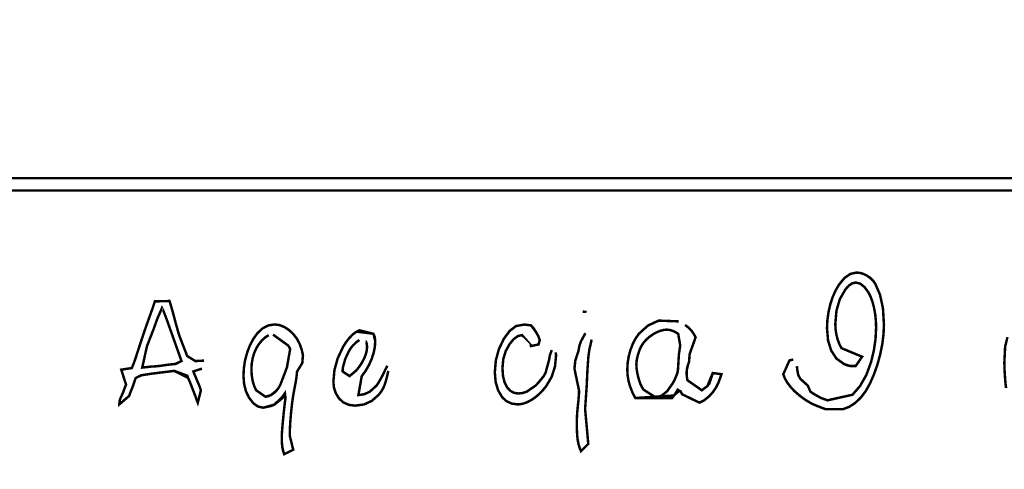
# Model space of a CAD drawing. Extents: x 8014 to 6635291, y -5609 to 5765892.
# Tile 124 of 158: x 6601915.22 to 6601917.55, y 5732626.08 to 5732627.15. Entities that reach past the tile are written whole.
import ezdxf

# ---------------------------------------------------------------- set-up
doc = ezdxf.new("R2010")
doc.units = 0
doc.layers.add('a_zieleń', color=80, linetype='CONTINUOUS')
doc.layers.add('OPIS', color=7, linetype='CONTINUOUS', lineweight=0)

msp = doc.modelspace()

# ---------------------------------------------------------------- hatches: boundary and pattern name
at = {"layer": 'a_zieleń', "transparency": 33554687}
h = msp.add_hatch(dxfattribs=at)
h.set_pattern_fill('ANSI31', color=256, scale=2, angle=0.5415578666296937)
h.set_pattern_definition([(45.5415578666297, (6600987.53512271, 5732094.771343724), (-0.1784396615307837, 0.1750979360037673), [])])
edge = h.paths.add_edge_path()
edge.add_line((6601184.522925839, 5731785.715408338), (6601184.766921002, 5731785.473322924))
edge.add_line((6601184.766921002, 5731785.473322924), (6601208.79, 5731802.27))
edge.add_line((6601208.79, 5731802.27), (6601211.05, 5731814.48))
edge.add_line((6601211.05, 5731814.48), (6601142.150843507, 5731813.822858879))
edge.add_arc((6601143.69840858, 5731819.101553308), 5.500870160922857, 253.6603434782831, 270.5475106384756)
edge.add_line((6601143.750973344, 5731813.6009343), (6601191.033618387, 5731814.053326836))
edge.add_arc((6601191.121506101, 5731812.113382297), 1.941934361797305, 359.83740764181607, 92.59396805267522, ccw=False)
edge.add_line((6601193.063432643, 5731812.107871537), (6601193.07399525, 5731811.003901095))
edge.add_line((6601193.07399525, 5731811.003901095), (6601197.383252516, 5731811.044963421))
edge.add_line((6601197.383252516, 5731811.044963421), (6601197.425292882, 5731806.620725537))
edge.add_line((6601197.425292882, 5731806.620725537), (6601199.73158594, 5731806.642472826))
edge.add_line((6601199.73158594, 5731806.642472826), (6601199.802988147, 5731799.171269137))
edge.add_line((6601199.802988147, 5731799.171269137), (6601197.516155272, 5731797.164784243))
edge.add_line((6601197.516155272, 5731797.164784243), (6601194.215775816, 5731797.133052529))
edge.add_line((6601194.215775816, 5731797.133052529), (6601194.250820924, 5731793.47024802))
edge.add_arc((6601191.537576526, 5731793.658273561), 2.719751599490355, 281.08944697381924, 356.0357887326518, ccw=False)
edge.add_line((6601192.060696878, 5731790.989304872), (6601185.152182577, 5731786.155675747))
edge.add_arc((71774552.68679601, -87417922.68084788), 113685689.9179969, 124.9790439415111, 124.9790443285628)
h.paths.add_polyline_path([(6601204.905956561, 5731809.178180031), (6601202.576515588, 5731808.578882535), (6601203.741236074, 5731808.878531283)], flags=16)

# ---------------------------------------------------------------- linework, layer by layer
at = {"layer": 'OPIS', "linetype": 'Continuous', "const_width": 0.005853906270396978}
for points in [[(6601913.371784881, 5732626.77361908), (6601921.069663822, 5732626.77361908), (6601921.069663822, 5732616.900877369), (6601913.371784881, 5732616.900877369)], [(6601913.401054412, 5732626.744349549), (6601921.04039429, 5732626.744349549), (6601921.04039429, 5732616.9301469), (6601913.401054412, 5732616.9301469)], [(6601917.05298457, 5732626.344324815), (6601917.055788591, 5732626.343237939), (6601917.057966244, 5732626.341286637), (6601917.059546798, 5732626.338457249), (6601917.060696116, 5732626.334388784), (6601917.06155664, 5732626.328718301), (6601917.06214203, 5732626.321439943), (6601917.064739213, 5732626.307466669), (6601917.069892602, 5732626.298357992), (6601917.077569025, 5732626.294082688), (6601917.079654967, 5732626.293009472), (6601917.08177408, 5732626.291352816), (6601917.083906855, 5732626.289073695), (6601917.08574303, 5732626.28671262), (6601917.086833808, 5732626.284677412), (6601917.087194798, 5732626.282936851), (6601917.086964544, 5732626.275730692), (6601917.088595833, 5732626.272698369), (6601917.093501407, 5732626.268393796), (6601917.101698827, 5732626.262785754), (6601917.118446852, 5732626.253439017), (6601917.134041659, 5732626.247830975), (6601917.148498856, 5732626.245961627), (6601917.154930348, 5732626.246074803), (6601917.16031399, 5732626.246410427), (6601917.164608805, 5732626.246968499), (6601917.168370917, 5732626.247786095), (6601917.172322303, 5732626.249019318), (6601917.176447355, 5732626.25064085), (6601917.182886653, 5732626.253708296), (6601917.188481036, 5732626.257177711), (6601917.193240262, 5732626.261049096), (6601917.211324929, 5732626.282000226), (6601917.226020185, 5732626.30787254), (6601917.237290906, 5732626.338656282), (6601917.243857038, 5732626.366089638), (6601917.247808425, 5732626.393134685), (6601917.249129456, 5732626.419805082), (6601917.248592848, 5732626.435885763), (6601917.246969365, 5732626.451568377), (6601917.244243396, 5732626.466850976), (6601917.240602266, 5732626.480876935), (6601917.236268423, 5732626.492904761), (6601917.231261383, 5732626.502879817), (6601917.221539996, 5732626.516053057), (6601917.211463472, 5732626.523946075), (6601917.201031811, 5732626.526572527), (6601917.192853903, 5732626.524771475), (6601917.184664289, 5732626.519366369), (6601917.176447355, 5732626.510355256), (6601917.163157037, 5732626.487244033), (6601917.155195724, 5732626.459937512), (6601917.152547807, 5732626.428416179), (6601917.153183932, 5732626.415600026), (6601917.155090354, 5732626.403168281), (6601917.158270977, 5732626.391111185), (6601917.162392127, 5732626.38020926), (6601917.167258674, 5732626.371268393), (6601917.172860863, 5732626.364284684), (6601917.176037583, 5732626.36170116), (6601917.17993043, 5732626.359396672), (6601917.184537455, 5732626.35734), (6601917.189320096, 5732626.355784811), (6601917.193923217, 5732626.354854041), (6601917.198356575, 5732626.354543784), (6601917.199989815, 5732626.35507844), (6601917.20183965, 5732626.35669607), (6601917.203927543, 5732626.359414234), (6601917.205359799, 5732626.36092259), (6601917.206924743, 5732626.361839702), (6601917.208659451, 5732626.362148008), (6601917.2103083, 5732626.361818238), (6601917.211719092, 5732626.360834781), (6601917.212862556, 5732626.35921325), (6601917.215151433, 5732626.356071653), (6601917.215988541, 5732626.351002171), (6601917.218277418, 5732626.344724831), (6601917.217996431, 5732626.343948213), (6601917.217137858, 5732626.342416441), (6601917.21568804, 5732626.340123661), (6601917.214134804, 5732626.337748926), (6601917.212835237, 5732626.335967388), (6601917.211793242, 5732626.334792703), (6601917.207059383, 5732626.331294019), (6601917.200951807, 5732626.329208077), (6601917.193472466, 5732626.328515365), (6601917.187056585, 5732626.329073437), (6601917.180336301, 5732626.330759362), (6601917.173313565, 5732626.333586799), (6601917.166517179, 5732626.33730403), (6601917.160483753, 5732626.341659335), (6601917.155213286, 5732626.346668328), (6601917.142799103, 5732626.365514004), (6601917.135339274, 5732626.389372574), (6601917.132851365, 5732626.418275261), (6601917.133686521, 5732626.4370663), (6601917.136182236, 5732626.455664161), (6601917.140324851, 5732626.474057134), (6601917.145977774, 5732626.491492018), (6601917.152869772, 5732626.507223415), (6601917.161022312, 5732626.521233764), (6601917.174207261, 5732626.537318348), (6601917.188141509, 5732626.546979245), (6601917.20286018, 5732626.550202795), (6601917.21110053, 5732626.549357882), (6601917.21947942, 5732626.546821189), (6601917.227981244, 5732626.542590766), (6601917.235837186, 5732626.537076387), (6601917.242284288, 5732626.530687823), (6601917.24729328, 5732626.523438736), (6601917.25862059, 5732626.49705518), (6601917.265416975, 5732626.464854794), (6601917.267682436, 5732626.426810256), (6601917.266714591, 5732626.404368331), (6601917.263813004, 5732626.381077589), (6601917.258977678, 5732626.356939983), (6601917.252411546, 5732626.3329136), (6601917.244339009, 5732626.309942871), (6601917.234771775, 5732626.288006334), (6601917.224640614, 5732626.269765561), (6601917.213016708, 5732626.254399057), (6601917.199886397, 5732626.241897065), (6601917.18579019, 5732626.232622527), (6601917.171169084, 5732626.22694814), (6601917.1560582, 5732626.224873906), (6601917.151983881, 5732626.22443096), (6601917.148930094, 5732626.224163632), (6601917.146892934, 5732626.224073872), (6601917.141885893, 5732626.224231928), (6601917.137552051, 5732626.224700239), (6601917.133910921, 5732626.22548076), (6601917.128999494, 5732626.227059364), (6601917.120809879, 5732626.230058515), (6601917.109326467, 5732626.234484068), (6601917.095874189, 5732626.24040627), (6601917.081770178, 5732626.248814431), (6601917.067035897, 5732626.259712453), (6601917.056153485, 5732626.269186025), (6601917.046742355, 5732626.27915913), (6601917.038864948, 5732626.28960445), (6601917.032880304, 5732626.29988391), (6601917.02929186, 5732626.30934187), (6601917.028095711, 5732626.317968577), (6601917.028296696, 5732626.320636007), (6601917.028889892, 5732626.323957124), (6601917.029853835, 5732626.327916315), (6601917.031073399, 5732626.331740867), (6601917.03227345, 5732626.334673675), (6601917.033442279, 5732626.33672059), (6601917.036343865, 5732626.339614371), (6601917.039854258, 5732626.341501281), (6601917.043973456, 5732626.342396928)], [(6601915.658595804, 5732626.341797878), (6601915.661187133, 5732626.341555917), (6601915.663589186, 5732626.340837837), (6601915.665770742, 5732626.339663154), (6601915.667497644, 5732626.33814309), (6601915.668545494, 5732626.33652546), (6601915.668898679, 5732626.334792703), (6601915.668338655, 5732626.331764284), (6601915.666660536, 5732626.328979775), (6601915.663858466, 5732626.326448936), (6601915.660348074, 5732626.324444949), (6601915.656507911, 5732626.323240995), (6601915.65232627, 5732626.322839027), (6601915.63981257, 5732626.323045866), (6601915.638009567, 5732626.322864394), (6601915.636118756, 5732626.322310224), (6601915.634157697, 5732626.321371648), (6601915.632452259, 5732626.320259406), (6601915.631441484, 5732626.319193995), (6601915.631107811, 5732626.318175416), (6601915.632022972, 5732626.316169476), (6601915.635387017, 5732626.307757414), (6601915.642708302, 5732626.289811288), (6601915.643853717, 5732626.285471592), (6601915.646757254, 5732626.280800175), (6601915.64988324, 5732626.271590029), (6601915.65207065, 5732626.265544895), (6601915.653539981, 5732626.261693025), (6601915.654240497, 5732626.260050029), (6601915.655130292, 5732626.259538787), (6601915.657042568, 5732626.258955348), (6601915.659971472, 5732626.258315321), (6601915.661985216, 5732626.257603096), (6601915.663778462, 5732626.256266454), (6601915.665386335, 5732626.254305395), (6601915.666605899, 5732626.251952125), (6601915.667349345, 5732626.249434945), (6601915.667599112, 5732626.246767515), (6601915.667169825, 5732626.244275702), (6601915.665893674, 5732626.241471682), (6601915.663788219, 5732626.238355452), (6601915.660094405, 5732626.234244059), (6601915.656810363, 5732626.23177371), (6601915.653939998, 5732626.230950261), (6601915.651161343, 5732626.231840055), (6601915.647879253, 5732626.234507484), (6601915.644091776, 5732626.238954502), (6601915.642532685, 5732626.242031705), (6601915.639994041, 5732626.248607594), (6601915.636448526, 5732626.258713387), (6601915.628434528, 5732626.278464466), (6601915.626980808, 5732626.283157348), (6601915.624744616, 5732626.288962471), (6601915.621712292, 5732626.295881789), (6601915.620008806, 5732626.299821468), (6601915.617620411, 5732626.306196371), (6601915.614537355, 5732626.315033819), (6601915.613146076, 5732626.317640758), (6601915.610972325, 5732626.319192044), (6601915.608053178, 5732626.319703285), (6601915.602860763, 5732626.319529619), (6601915.59705759, 5732626.319014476), (6601915.590645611, 5732626.318175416), (6601915.586770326, 5732626.317531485), (6601915.578200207, 5732626.316409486), (6601915.564909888, 5732626.314832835), (6601915.548290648, 5732626.312828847), (6601915.533078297, 5732626.310811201), (6601915.519255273, 5732626.308764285), (6601915.508103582, 5732626.30685396), (6601915.500889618, 5732626.305285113), (6601915.497574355, 5732626.304085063), (6601915.495568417, 5732626.30070931), (6601915.493396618, 5732626.294835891), (6601915.491084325, 5732626.286470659), (6601915.490781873, 5732626.285225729), (6601915.48957987, 5732626.28229097), (6601915.487495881, 5732626.277666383), (6601915.482912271, 5732626.266785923), (6601915.480160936, 5732626.258309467), (6601915.479245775, 5732626.252238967), (6601915.479296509, 5732626.251040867), (6601915.479450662, 5732626.249741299), (6601915.479706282, 5732626.248365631), (6601915.480162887, 5732626.245341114), (6601915.480445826, 5732626.242808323), (6601915.480543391, 5732626.240761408), (6601915.480389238, 5732626.238521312), (6601915.479913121, 5732626.236753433), (6601915.479099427, 5732626.235490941), (6601915.477715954, 5732626.234378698), (6601915.475538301, 5732626.233194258), (6601915.472531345, 5732626.231949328), (6601915.46777407, 5732626.230333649), (6601915.464490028, 5732626.229352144), (6601915.462681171, 5732626.229022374), (6601915.461129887, 5732626.22933068), (6601915.459701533, 5732626.230243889), (6601915.458409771, 5732626.231750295), (6601915.457445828, 5732626.233680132), (6601915.456852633, 5732626.235848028), (6601915.456651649, 5732626.238224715), (6601915.457215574, 5732626.245618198), (6601915.458915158, 5732626.252192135), (6601915.461767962, 5732626.257975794), (6601915.463317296, 5732626.261136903), (6601915.465814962, 5732626.26726009), (6601915.469243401, 5732626.276329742), (6601915.472552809, 5732626.285292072), (6601915.474541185, 5732626.291097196), (6601915.475204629, 5732626.293745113), (6601915.474952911, 5732626.294697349), (6601915.474207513, 5732626.295282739), (6601915.472984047, 5732626.295481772), (6601915.471664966, 5732626.295173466), (6601915.46861313, 5732626.294258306), (6601915.463826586, 5732626.292746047), (6601915.46209383, 5732626.292187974), (6601915.46022058, 5732626.29185235), (6601915.458179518, 5732626.291741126), (6601915.45600967, 5732626.291893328), (6601915.454233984, 5732626.292344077), (6601915.45283295, 5732626.293077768), (6601915.449014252, 5732626.296418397), (6601915.445427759, 5732626.295881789), (6601915.445197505, 5732626.299952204), (6601915.442091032, 5732626.305585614), (6601915.440239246, 5732626.309423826), (6601915.439626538, 5732626.311492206), (6601915.440418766, 5732626.314832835), (6601915.442805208, 5732626.31723879), (6601915.446803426, 5732626.31870617), (6601915.449900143, 5732626.319240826), (6601915.454747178, 5732626.319791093), (6601915.461307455, 5732626.320372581), (6601915.468156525, 5732626.32086431), (6601915.473748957, 5732626.321149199), (6601915.47810036, 5732626.321240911), (6601915.481895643, 5732626.32157068), (6601915.484568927, 5732626.322554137), (6601915.486120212, 5732626.32417567), (6601915.489808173, 5732626.332558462), (6601915.494292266, 5732626.344888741), (6601915.499556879, 5732626.361150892), (6601915.509307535, 5732626.391003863), (6601915.518260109, 5732626.41746352), (6601915.526430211, 5732626.440561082), (6601915.535538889, 5732626.465894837), (6601915.54084448, 5732626.481977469), (6601915.542315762, 5732626.488807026), (6601915.543435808, 5732626.492360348), (6601915.54498124, 5732626.495948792), (6601915.546971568, 5732626.499554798), (6601915.547785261, 5732626.503336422), (6601915.548704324, 5732626.506021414), (6601915.549722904, 5732626.50761953), (6601915.551088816, 5732626.508464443), (6601915.553186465, 5732626.508985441), (6601915.555982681, 5732626.509164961), (6601915.560991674, 5732626.508739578), (6601915.565325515, 5732626.50746928), (6601915.568966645, 5732626.505354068), (6601915.571686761, 5732626.502511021), (6601915.573312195, 5732626.499074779), (6601915.573852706, 5732626.495074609), (6601915.574026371, 5732626.491357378), (6601915.574252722, 5732626.488586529), (6601915.574527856, 5732626.486732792), (6601915.575628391, 5732626.482841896), (6601915.578301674, 5732626.473832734), (6601915.582555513, 5732626.459705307), (6601915.590161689, 5732626.430941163), (6601915.595906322, 5732626.41042127), (6601915.599803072, 5732626.398116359), (6601915.610800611, 5732626.369978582), (6601915.617518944, 5732626.352578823), (6601915.619961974, 5732626.345930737), (6601915.621023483, 5732626.342213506), (6601915.622814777, 5732626.339992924), (6601915.625300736, 5732626.339255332), (6601915.627570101, 5732626.339366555), (6601915.630245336, 5732626.33970218), (6601915.633328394, 5732626.340254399), (6601915.636868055, 5732626.340654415), (6601915.644160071, 5732626.341173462), (6601915.655239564, 5732626.341797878), (6601915.656425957, 5732626.341797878), (6601915.657551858, 5732626.341797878)], [(6601915.558425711, 5732626.464784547), (6601915.556942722, 5732626.463430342), (6601915.55463238, 5732626.459127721), (6601915.551473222, 5732626.451907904), (6601915.546356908, 5732626.440163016), (6601915.537814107, 5732626.41607029), (6601915.52215881, 5732626.376029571), (6601915.506731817, 5732626.331050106), (6601915.506226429, 5732626.330205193), (6601915.505920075, 5732626.329555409), (6601915.505818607, 5732626.329114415), (6601915.506044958, 5732626.328294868), (6601915.506714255, 5732626.327446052), (6601915.507806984, 5732626.326579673), (6601915.509081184, 5732626.32582452), (6601915.510148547, 5732626.325422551), (6601915.511011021, 5732626.325373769), (6601915.520398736, 5732626.326917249), (6601915.525522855, 5732626.326917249), (6601915.533605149, 5732626.327916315), (6601915.540731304, 5732626.328089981), (6601915.547584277, 5732626.328605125), (6601915.554146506, 5732626.329444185), (6601915.565672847, 5732626.331188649), (6601915.57762067, 5732626.332693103), (6601915.58995485, 5732626.333984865), (6601915.598048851, 5732626.335104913), (6601915.602954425, 5732626.336857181), (6601915.604689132, 5732626.339255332), (6601915.604614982, 5732626.339610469), (6601915.604386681, 5732626.340129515), (6601915.604006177, 5732626.340791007), (6601915.600521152, 5732626.350469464), (6601915.59269643, 5732626.372443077), (6601915.580567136, 5732626.406721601), (6601915.569040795, 5732626.438888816), (6601915.561655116, 5732626.458243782)], [(6601916.557008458, 5732626.458507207), (6601916.558817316, 5732626.458130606), (6601916.563303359, 5732626.457014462), (6601916.570452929, 5732626.455174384), (6601916.571998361, 5732626.454436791), (6601916.573428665, 5732626.453016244), (6601916.57472433, 5732626.450902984), (6601916.575688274, 5732626.448368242), (6601916.576281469, 5732626.445698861), (6601916.576484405, 5732626.442896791), (6601916.575945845, 5732626.43858051), (6601916.574322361, 5732626.434707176), (6601916.571598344, 5732626.431280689), (6601916.568109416, 5732626.428611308), (6601916.564216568, 5732626.427007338), (6601916.559911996, 5732626.426472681), (6601916.556858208, 5732626.427032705), (6601916.553652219, 5732626.428720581), (6601916.550294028, 5732626.431549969), (6601916.547441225, 5732626.434865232), (6601916.54574164, 5732626.438000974), (6601916.545177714, 5732626.440961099), (6601916.545610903, 5732626.444734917), (6601916.546906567, 5732626.448571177), (6601916.549064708, 5732626.452438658), (6601916.551689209, 5732626.455728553), (6601916.554341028, 5732626.4577462)], [(6601916.785295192, 5732626.433485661), (6601916.785603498, 5732626.433485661), (6601916.785909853, 5732626.433485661), (6601916.786218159, 5732626.433485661), (6601916.786949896, 5732626.433243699), (6601916.787921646, 5732626.43252562), (6601916.78911389, 5732626.431350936), (6601916.790745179, 5732626.429971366), (6601916.793207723, 5732626.428219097), (6601916.796519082, 5732626.42608047), (6601916.804737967, 5732626.420074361), (6601916.81181729, 5732626.412768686), (6601916.817745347, 5732626.40418686), (6601916.821614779, 5732626.396906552), (6601916.82392512, 5732626.391048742), (6601916.824690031, 5732626.386570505), (6601916.824358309, 5732626.383255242), (6601916.823347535, 5732626.380367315), (6601916.821640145, 5732626.377896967), (6601916.819247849, 5732626.375688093), (6601916.816020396, 5732626.373699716), (6601916.811946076, 5732626.371888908), (6601916.810673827, 5732626.37130742), (6601916.809776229, 5732626.370624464), (6601916.809272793, 5732626.369822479), (6601916.808989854, 5732626.368403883), (6601916.8087596, 5732626.365769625), (6601916.80858008, 5732626.361948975), (6601916.807512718, 5732626.357408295), (6601916.808127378, 5732626.347068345), (6601916.807616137, 5732626.34419798), (6601916.806068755, 5732626.338923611), (6601916.803471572, 5732626.33125109), (6601916.801740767, 5732626.325332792), (6601916.800690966, 5732626.319057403), (6601916.80033778, 5732626.31242883), (6601916.800794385, 5732626.303866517), (6601916.802148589, 5732626.295388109), (6601916.804386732, 5732626.287001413), (6601916.806468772, 5732626.281959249), (6601916.809196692, 5732626.277508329), (6601916.812552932, 5732626.273664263), (6601916.816186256, 5732626.270659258), (6601916.819887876, 5732626.268852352), (6601916.823622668, 5732626.268247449), (6601916.829835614, 5732626.269094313), (6601916.836271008, 5732626.271632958), (6601916.842944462, 5732626.275861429), (6601916.849151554, 5732626.28124312), (6601916.854187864, 5732626.287249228), (6601916.858055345, 5732626.293875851), (6601916.859760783, 5732626.297275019), (6601916.861038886, 5732626.299694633), (6601916.861874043, 5732626.301089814), (6601916.862837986, 5732626.302426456), (6601916.863431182, 5732626.303259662), (6601916.863632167, 5732626.30361675), (6601916.861795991, 5732626.308895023), (6601916.86233455, 5732626.31242883), (6601916.861795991, 5732626.31870617), (6601916.862225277, 5732626.32086431), (6601916.863505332, 5732626.323198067), (6601916.865614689, 5732626.325711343), (6601916.868081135, 5732626.327890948), (6601916.870407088, 5732626.329210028), (6601916.872567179, 5732626.329652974), (6601916.874194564, 5732626.329453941), (6601916.876050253, 5732626.32886855), (6601916.878144, 5732626.327916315), (6601916.880132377, 5732626.326714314), (6601916.881541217, 5732626.325529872), (6601916.882407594, 5732626.324374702), (6601916.883047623, 5732626.322464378), (6601916.883432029, 5732626.31939693), (6601916.883560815, 5732626.315172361), (6601916.882717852, 5732626.309650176), (6601916.880177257, 5732626.301372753), (6601916.875923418, 5732626.290342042), (6601916.869895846, 5732626.27801957), (6601916.862223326, 5732626.266807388), (6601916.852939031, 5732626.2567094), (6601916.84160977, 5732626.247700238), (6601916.830651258, 5732626.242295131), (6601916.820036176, 5732626.240492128), (6601916.813745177, 5732626.24113996), (6601916.808000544, 5732626.243091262), (6601916.802780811, 5732626.246361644), (6601916.799059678, 5732626.24939787), (6601916.796273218, 5732626.251969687), (6601916.794384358, 5732626.254104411), (6601916.792528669, 5732626.25703917), (6601916.789724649, 5732626.262094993), (6601916.7859801, 5732626.26925432), (6601916.7817848, 5732626.277067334), (6601916.779043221, 5732626.272795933), (6601916.775478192, 5732626.266719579), (6601916.771048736, 5732626.260227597), (6601916.765752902, 5732626.253306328), (6601916.760562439, 5732626.247276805), (6601916.756439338, 5732626.243339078), (6601916.753383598, 5732626.241491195), (6601916.751648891, 5732626.240576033), (6601916.750083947, 5732626.239409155), (6601916.748651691, 5732626.237957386), (6601916.746868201, 5732626.236802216), (6601916.743029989, 5732626.235334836), (6601916.7371273, 5732626.233555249), (6601916.730812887, 5732626.231998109), (6601916.725770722, 5732626.231063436), (6601916.722000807, 5732626.230751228), (6601916.716638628, 5732626.231194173), (6601916.710934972, 5732626.232513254), (6601916.704901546, 5732626.234690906), (6601916.698973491, 5732626.237541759), (6601916.693572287, 5732626.240911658), (6601916.688713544, 5732626.244831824), (6601916.687413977, 5732626.245975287), (6601916.685923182, 5732626.247009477), (6601916.68421189, 5732626.247967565), (6601916.678765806, 5732626.253460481), (6601916.672812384, 5732626.264469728), (6601916.666351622, 5732626.281001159), (6601916.662730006, 5732626.293594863), (6601916.660567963, 5732626.30682274), (6601916.659851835, 5732626.320702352), (6601916.660690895, 5732626.336379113), (6601916.663194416, 5732626.351895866), (6601916.667342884, 5732626.367219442), (6601916.672917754, 5732626.381637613), (6601916.679579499, 5732626.394350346), (6601916.687347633, 5732626.40538496), (6601916.708794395, 5732626.424802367), (6601916.734065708, 5732626.436463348), (6601916.763155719, 5732626.440354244), (6601916.768482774, 5732626.43991325), (6601916.773027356, 5732626.438598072), (6601916.776822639, 5732626.436420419), (6601916.777101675, 5732626.436266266), (6601916.77763438, 5732626.436063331), (6601916.778420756, 5732626.435821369), (6601916.779363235, 5732626.435524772), (6601916.780489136, 5732626.435155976), (6601916.7817848, 5732626.434685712)], [(6601915.824356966, 5732626.427417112), (6601915.835836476, 5732626.42594583), (6601915.847249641, 5732626.421520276), (6601915.858627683, 5732626.414126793), (6601915.868963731, 5732626.404541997), (6601915.877381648, 5732626.39353275), (6601915.8839029, 5732626.381101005), (6601915.888740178, 5732626.367447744), (6601915.891639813, 5732626.354668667), (6601915.892605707, 5732626.342796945), (6601915.891973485, 5732626.340363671), (6601915.890086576, 5732626.336258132), (6601915.886958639, 5732626.330451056), (6601915.883217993, 5732626.327604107), (6601915.880564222, 5732626.325067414), (6601915.879016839, 5732626.322839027), (6601915.878187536, 5732626.320021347), (6601915.877559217, 5732626.315703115), (6601915.877180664, 5732626.309901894), (6601915.876247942, 5732626.301827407), (6601915.874076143, 5732626.288981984), (6601915.870696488, 5732626.27139685), (6601915.867999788, 5732626.256061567), (6601915.865576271, 5732626.238474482), (6601915.863443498, 5732626.218604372), (6601915.861736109, 5732626.198570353), (6601915.860721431, 5732626.18038617), (6601915.860385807, 5732626.16408304), (6601915.860463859, 5732626.157013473), (6601915.860694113, 5732626.151940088), (6601915.861078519, 5732626.148864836), (6601915.861790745, 5732626.146751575), (6601915.863031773, 5732626.144669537), (6601915.864819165, 5732626.142597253), (6601915.866922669, 5732626.139551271), (6601915.868200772, 5732626.135631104), (6601915.868630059, 5732626.130850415), (6601915.867310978, 5732626.121622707), (6601915.863361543, 5732626.116081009), (6601915.856799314, 5732626.114233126), (6601915.851355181, 5732626.115749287), (6601915.847251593, 5732626.120305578), (6601915.844508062, 5732626.127915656), (6601915.842777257, 5732626.137393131), (6601915.841731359, 5732626.14755356), (6601915.841380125, 5732626.158414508), (6601915.841836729, 5732626.170354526), (6601915.843210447, 5732626.188421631), (6601915.845505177, 5732626.212598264), (6601915.848043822, 5732626.236220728), (6601915.850159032, 5732626.252637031), (6601915.851835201, 5732626.261849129), (6601915.852192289, 5732626.263476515), (6601915.852344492, 5732626.264647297), (6601915.85229766, 5732626.265390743), (6601915.8513825, 5732626.268116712), (6601915.848939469, 5732626.264582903), (6601915.843083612, 5732626.255932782), (6601915.838021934, 5732626.249212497), (6601915.833736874, 5732626.244433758), (6601915.829389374, 5732626.240911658), (6601915.823835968, 5732626.237674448), (6601915.81709617, 5732626.234690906), (6601915.809973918, 5732626.232288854), (6601915.803427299, 5732626.230837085), (6601915.797475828, 5732626.230351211), (6601915.785284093, 5732626.233020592), (6601915.77404069, 5732626.241026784), (6601915.763728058, 5732626.254373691), (6601915.756533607, 5732626.269500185), (6601915.752201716, 5732626.286718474), (6601915.750751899, 5732626.30602856), (6601915.751715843, 5732626.32449178), (6601915.754594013, 5732626.342662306), (6601915.759372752, 5732626.360549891), (6601915.765817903, 5732626.37739158), (6601915.77368165, 5732626.392440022), (6601915.782963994, 5732626.405722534), (6601915.795413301, 5732626.417783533), (6601915.809214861, 5732626.425011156)], [(6601916.093414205, 5732626.330244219), (6601916.094557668, 5732626.329957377), (6601916.095394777, 5732626.329106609), (6601916.095925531, 5732626.327709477), (6601916.096128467, 5732626.325939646), (6601916.095956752, 5732626.323972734), (6601916.095394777, 5732626.32183996), (6601916.093866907, 5732626.317367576), (6601916.090381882, 5732626.302447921), (6601916.087099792, 5732626.290537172), (6601916.084018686, 5732626.281668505), (6601916.080559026, 5732626.274436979), (6601916.076151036, 5732626.267431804), (6601916.070812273, 5732626.26065103), (6601916.054753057, 5732626.246521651), (6601916.03635423, 5732626.238047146), (6601916.015615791, 5732626.235221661), (6601916.000292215, 5732626.237114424), (6601915.987464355, 5732626.242786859), (6601915.977134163, 5732626.252238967), (6601915.969676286, 5732626.264073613), (6601915.965194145, 5732626.277172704), (6601915.963697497, 5732626.291547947), (6601915.966238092, 5732626.31966621), (6601915.973852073, 5732626.347175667), (6601915.986521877, 5732626.374093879), (6601915.993646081, 5732626.385415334), (6601916.001281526, 5732626.39522648), (6601916.009430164, 5732626.403525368), (6601916.017625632, 5732626.409750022), (6601916.025278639, 5732626.413486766), (6601916.032408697, 5732626.414733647), (6601916.034159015, 5732626.414509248), (6601916.037421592, 5732626.413824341), (6601916.042180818, 5732626.412667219), (6601916.047066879, 5732626.411441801), (6601916.050575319, 5732626.410438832), (6601916.052711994, 5732626.409664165), (6601916.058316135, 5732626.405377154), (6601916.061678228, 5732626.398003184), (6601916.062800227, 5732626.387569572), (6601916.061857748, 5732626.37401973), (6601916.059030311, 5732626.36003865), (6601916.054317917, 5732626.345593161), (6601916.047898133, 5732626.331290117), (6601916.040071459, 5732626.317709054), (6601916.030802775, 5732626.304822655), (6601916.024769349, 5732626.297573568), (6601916.019807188, 5732626.291969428), (6601916.015914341, 5732626.288006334), (6601916.012044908, 5732626.28476327), (6601916.007160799, 5732626.281309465), (6601916.001256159, 5732626.277666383), (6601915.998276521, 5732626.275689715), (6601915.996498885, 5732626.273923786), (6601915.995909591, 5732626.272395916), (6601915.996877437, 5732626.269568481), (6601915.999779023, 5732626.266832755), (6601916.004614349, 5732626.264184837), (6601916.01051899, 5732626.262005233), (6601916.016624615, 5732626.260686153), (6601916.022937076, 5732626.260243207), (6601916.036992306, 5732626.262288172), (6601916.050185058, 5732626.268413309), (6601916.062562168, 5732626.278595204), (6601916.066232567, 5732626.283026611), (6601916.070681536, 5732626.28978397), (6601916.075928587, 5732626.298884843), (6601916.081064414, 5732626.308565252), (6601916.085166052, 5732626.317191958), (6601916.088212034, 5732626.324782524), (6601916.089798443, 5732626.327826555), (6601916.091521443, 5732626.329643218)], [(6601916.48317509, 5732626.367018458), (6601916.487633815, 5732626.365621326), (6601916.490305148, 5732626.361433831), (6601916.491194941, 5732626.354473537), (6601916.488576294, 5732626.327824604), (6601916.480730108, 5732626.303400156), (6601916.4676798, 5732626.281200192), (6601916.45760913, 5732626.269098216), (6601916.446652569, 5732626.258689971), (6601916.43484524, 5732626.249971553), (6601916.422918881, 5732626.243411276), (6601916.411581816, 5732626.239475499), (6601916.400875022, 5732626.238164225), (6601916.386212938, 5732626.24003162), (6601916.37382412, 5732626.245633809), (6601916.36369101, 5732626.254972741), (6601916.35389157, 5732626.271455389), (6601916.348012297, 5732626.291144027), (6601916.34605319, 5732626.314034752), (6601916.348443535, 5732626.342143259), (6601916.355602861, 5732626.368667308), (6601916.367509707, 5732626.393577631), (6601916.381500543, 5732626.412374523), (6601916.396578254, 5732626.423656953), (6601916.412705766, 5732626.427417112), (6601916.413519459, 5732626.427391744), (6601916.414723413, 5732626.427321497), (6601916.416300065, 5732626.427210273), (6601916.426833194, 5732626.42761029), (6601916.431775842, 5732626.425186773), (6601916.437596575, 5732626.418731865), (6601916.44431686, 5732626.408257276), (6601916.44920292, 5732626.399404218), (6601916.451952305, 5732626.393400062), (6601916.452561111, 5732626.390242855), (6601916.449661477, 5732626.38005901), (6601916.447524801, 5732626.373153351), (6601916.44614523, 5732626.36955515), (6601916.444878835, 5732626.367933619), (6601916.442913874, 5732626.366950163), (6601916.44026986, 5732626.366620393), (6601916.436017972, 5732626.367687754), (6601916.433172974, 5732626.370891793), (6601916.431719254, 5732626.376230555), (6601916.430448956, 5732626.383122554), (6601916.428025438, 5732626.389265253), (6601916.424466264, 5732626.394652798), (6601916.420192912, 5732626.398828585), (6601916.415613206, 5732626.401345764), (6601916.410731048, 5732626.402188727), (6601916.400802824, 5732626.399893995), (6601916.3910268, 5732626.393003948), (6601916.381406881, 5732626.381501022), (6601916.371808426, 5732626.364235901), (6601916.366063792, 5732626.345132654), (6601916.364153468, 5732626.32417567), (6601916.36540035, 5732626.305630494), (6601916.369139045, 5732626.290316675), (6601916.375369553, 5732626.278265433), (6601916.382844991, 5732626.270321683), (6601916.391645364, 5732626.265566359), (6601916.401719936, 5732626.263983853), (6601916.411460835, 5732626.265051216), (6601916.42161346, 5732626.268255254), (6601916.432179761, 5732626.273594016), (6601916.43502476, 5732626.27535214), (6601916.43760243, 5732626.277287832), (6601916.439885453, 5732626.279403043), (6601916.443368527, 5732626.283210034), (6601916.449536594, 5732626.290117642), (6601916.458368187, 5732626.300153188), (6601916.460811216, 5732626.302088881), (6601916.461726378, 5732626.304822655), (6601916.466380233, 5732626.313226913), (6601916.473787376, 5732626.337856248), (6601916.474854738, 5732626.339854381), (6601916.474700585, 5732626.344125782), (6601916.476409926, 5732626.354405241), (6601916.477707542, 5732626.361213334), (6601916.478595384, 5732626.364553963), (6601916.479565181, 5732626.365933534), (6601916.481093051, 5732626.36675113)], [(6601916.753613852, 5732626.415133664), (6601916.746331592, 5732626.414468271), (6601916.738522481, 5732626.412481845), (6601916.730174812, 5732626.409195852), (6601916.721875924, 5732626.404772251), (6601916.714090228, 5732626.399517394), (6601916.706813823, 5732626.393446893), (6601916.699640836, 5732626.385815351), (6601916.69387864, 5732626.377608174), (6601916.689558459, 5732626.368825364), (6601916.684974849, 5732626.355472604), (6601916.682225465, 5732626.343593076), (6601916.681308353, 5732626.333186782), (6601916.681737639, 5732626.324579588), (6601916.683017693, 5732626.315187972), (6601916.685127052, 5732626.305023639), (6601916.687800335, 5732626.295189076), (6601916.690778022, 5732626.286782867), (6601916.694062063, 5732626.279803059), (6601916.698417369, 5732626.272864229), (6601916.703399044, 5732626.266875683), (6601916.709026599, 5732626.261849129), (6601916.714974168, 5732626.258016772), (6601916.720890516, 5732626.255731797), (6601916.726742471, 5732626.254972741), (6601916.740684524, 5732626.258490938), (6601916.753947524, 5732626.269055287), (6601916.766511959, 5732626.286677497), (6601916.771534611, 5732626.295456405), (6601916.775162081, 5732626.302561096), (6601916.777429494, 5732626.307958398), (6601916.778756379, 5732626.312963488), (6601916.779675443, 5732626.318905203), (6601916.780186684, 5732626.325781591), (6601916.78204042, 5732626.356299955), (6601916.785168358, 5732626.377537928), (6601916.789566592, 5732626.389505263), (6601916.790464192, 5732626.391415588), (6601916.7910008, 5732626.392984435), (6601916.791180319, 5732626.394184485), (6601916.789880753, 5732626.39715827), (6601916.786288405, 5732626.400877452), (6601916.780409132, 5732626.405322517), (6601916.771072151, 5732626.410772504), (6601916.76213909, 5732626.414042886)], [(6601915.816943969, 5732626.403587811), (6601915.810584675, 5732626.402050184), (6601915.803124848, 5732626.397429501), (6601915.794580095, 5732626.389704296), (6601915.78727442, 5732626.381060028), (6601915.781106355, 5732626.371018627), (6601915.776097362, 5732626.359613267), (6601915.772460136, 5732626.347242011), (6601915.77026492, 5732626.334410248), (6601915.769527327, 5732626.321102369), (6601915.770239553, 5732626.307404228), (6601915.77237818, 5732626.29445929), (6601915.775943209, 5732626.282267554), (6601915.780472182, 5732626.271894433), (6601915.785645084, 5732626.264385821), (6601915.791446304, 5732626.259712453), (6601915.79559087, 5732626.257870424), (6601915.799333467, 5732626.256748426), (6601915.802670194, 5732626.256371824), (6601915.80933194, 5732626.257372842), (6601915.816182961, 5732626.260377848), (6601915.823203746, 5732626.265390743), (6601915.829715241, 5732626.271709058), (6601915.834890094, 5732626.278663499), (6601915.838706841, 5732626.286277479), (6601915.847155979, 5732626.3084111), (6601915.852211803, 5732626.32183996), (6601915.853895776, 5732626.326579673), (6601915.851835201, 5732626.346668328), (6601915.852042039, 5732626.347800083), (6601915.852976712, 5732626.349583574), (6601915.854662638, 5732626.352001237), (6601915.856621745, 5732626.354491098), (6601915.858508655, 5732626.356495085), (6601915.860309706, 5732626.358007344), (6601915.862988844, 5732626.36026305), (6601915.86463184, 5732626.361962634), (6601915.865271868, 5732626.363147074), (6601915.864305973, 5732626.364983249), (6601915.861406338, 5732626.369804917), (6601915.85656906, 5732626.377567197), (6601915.852137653, 5732626.384063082), (6601915.848149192, 5732626.389152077), (6601915.844584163, 5732626.392847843), (6601915.840716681, 5732626.39573577), (6601915.835830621, 5732626.398405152), (6601915.829925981, 5732626.400852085), (6601915.825117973, 5732626.402364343), (6601915.820784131, 5732626.403279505)], [(6601916.031717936, 5732626.392047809), (6601916.025475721, 5732626.390420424), (6601916.018164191, 5732626.38552851), (6601916.009730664, 5732626.377360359), (6601916.00458508, 5732626.370844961), (6601915.99983366, 5732626.363037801), (6601915.995456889, 5732626.353936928), (6601915.994352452, 5732626.351312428), (6601915.993168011, 5732626.348625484), (6601915.991868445, 5732626.345862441), (6601915.989400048, 5732626.340106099), (6601915.987643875, 5732626.334985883), (6601915.986597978, 5732626.330521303), (6601915.986006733, 5732626.32491131), (6601915.985602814, 5732626.31621826), (6601915.985370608, 5732626.304424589), (6601915.985146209, 5732626.301089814), (6601915.985499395, 5732626.298705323), (6601915.986551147, 5732626.297286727), (6601915.988281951, 5732626.296818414), (6601915.990803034, 5732626.297749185), (6601915.995347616, 5732626.300533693), (6601916.001941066, 5732626.305162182), (6601916.00870623, 5732626.310272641), (6601916.013859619, 5732626.31452453), (6601916.017366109, 5732626.317906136), (6601916.024775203, 5732626.327005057), (6601916.031113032, 5732626.336564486), (6601916.036379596, 5732626.346600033), (6601916.040377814, 5732626.356520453), (6601916.042764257, 5732626.365861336), (6601916.043554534, 5732626.374624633), (6601916.042233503, 5732626.384125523), (6601916.038282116, 5732626.389932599)], [(6601916.563953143, 5732626.40725821), (6601916.566965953, 5732626.406879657), (6601916.569756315, 5732626.405745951), (6601916.5723574, 5732626.403855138), (6601916.57439456, 5732626.401456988), (6601916.575616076, 5732626.398803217), (6601916.576021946, 5732626.395911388), (6601916.575331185, 5732626.391556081), (6601916.573249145, 5732626.381848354), (6601916.569762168, 5732626.366819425), (6601916.567502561, 5732626.349089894), (6601916.565482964, 5732626.321127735), (6601916.563730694, 5732626.282936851), (6601916.559911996, 5732626.226817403), (6601916.558546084, 5732626.193383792), (6601916.558415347, 5732626.192138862), (6601916.558335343, 5732626.190971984), (6601916.558308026, 5732626.189912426), (6601916.558388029, 5732626.188751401), (6601916.558637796, 5732626.187933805), (6601916.559067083, 5732626.18744598), (6601916.559988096, 5732626.187063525), (6601916.561670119, 5732626.186577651), (6601916.564115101, 5732626.185970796), (6601916.564876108, 5732626.185590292), (6601916.565330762, 5732626.184686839), (6601916.565482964, 5732626.183235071), (6601916.565406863, 5732626.181906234), (6601916.565180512, 5732626.180472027), (6601916.564798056, 5732626.17896367), (6601916.563960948, 5732626.174069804), (6601916.563449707, 5732626.169115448), (6601916.563277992, 5732626.16408304), (6601916.563377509, 5732626.159374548), (6601916.563679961, 5732626.155657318), (6601916.564183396, 5732626.152945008), (6601916.565272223, 5732626.149760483), (6601916.567426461, 5732626.144622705), (6601916.570599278, 5732626.137525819), (6601916.571108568, 5732626.135921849), (6601916.57141297, 5732626.134036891), (6601916.571512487, 5732626.131849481), (6601916.571110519, 5732626.128604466), (6601916.569910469, 5732626.125400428), (6601916.567925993, 5732626.122237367), (6601916.565539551, 5732626.119636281), (6601916.563096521, 5732626.118086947), (6601916.560596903, 5732626.117575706), (6601916.557037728, 5732626.118684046), (6601916.553546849, 5732626.122003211), (6601916.550141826, 5732626.127515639), (6601916.547054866, 5732626.134858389), (6601916.544496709, 5732626.143533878), (6601916.54242833, 5732626.153544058), (6601916.541212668, 5732626.163733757), (6601916.540467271, 5732626.176828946), (6601916.540215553, 5732626.192847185), (6601916.540494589, 5732626.206681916), (6601916.541333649, 5732626.220561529), (6601916.542734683, 5732626.234484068), (6601916.5443328, 5732626.250190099), (6601916.545304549, 5732626.262184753), (6601916.545632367, 5732626.27045242), (6601916.545177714, 5732626.291341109), (6601916.545255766, 5732626.293903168), (6601916.545484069, 5732626.296391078), (6601916.545862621, 5732626.298816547), (6601916.54695535, 5732626.304262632), (6601916.547624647, 5732626.308432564), (6601916.547850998, 5732626.311299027), (6601916.547263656, 5732626.312984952), (6601916.545489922, 5732626.314434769), (6601916.54250443, 5732626.315632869), (6601916.537612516, 5732626.318218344), (6601916.534693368, 5732626.322639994), (6601916.53372357, 5732626.328915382), (6601916.533877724, 5732626.331342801), (6601916.53433628, 5732626.333963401), (6601916.535099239, 5732626.336788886), (6601916.536654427, 5732626.341795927), (6601916.539630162, 5732626.350955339), (6601916.544034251, 5732626.364284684), (6601916.546477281, 5732626.377567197), (6601916.550524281, 5732626.388307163), (6601916.552298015, 5732626.394931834), (6601916.554091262, 5732626.399968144), (6601916.555864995, 5732626.403386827), (6601916.557980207, 5732626.405548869), (6601916.560671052, 5732626.406834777)]]:
    msp.add_lwpolyline(points, close=True, dxfattribs=at)
msp.add_lwpolyline([(6601917.556925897, 5732626.27697172), (6601917.555286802, 5732626.290814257), (6601917.554071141, 5732626.307757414), (6601917.553435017, 5732626.318411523), (6601917.553054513, 5732626.328454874), (6601917.552925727, 5732626.337856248), (6601917.554761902, 5732626.375116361), (6601917.560280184, 5732626.397472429)], dxfattribs=at)

doc.saveas('drawing.dxf')
